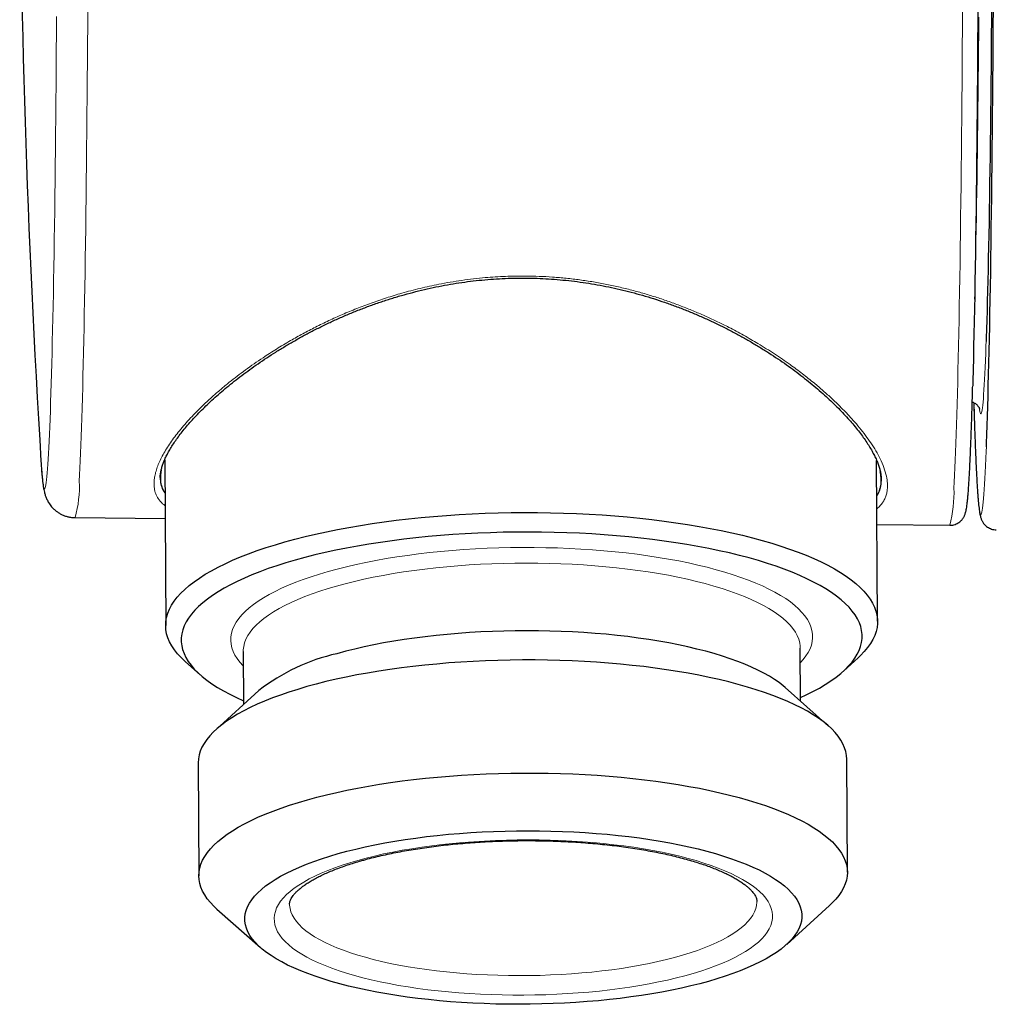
# Model space of a CAD drawing. Header units: millimetres. Extents: x 8 to 2314, y 12 to 2305.
# Tile 23 of 156: x 1074 to 1105, y 1090 to 1122. Entities that reach past the tile are written whole.
import ezdxf

# ---------------------------------------------------------------- set-up
doc = ezdxf.new("R2010")
doc.units = ezdxf.units.MM

msp = doc.modelspace()

# ---------------------------------------------------------------- linework, layer by layer
at = {"color": 7, "linetype": 'Continuous', "lineweight": 30}
for p, q in [((1104.704, 1109.667), (1104.707, 1109.562)), ((1078.563, 1107.827), (1078.595, 1102.469)), ((1101.594, 1102.605), (1101.564, 1107.806)), ((1078.45, 1107.491), (1078.427, 1107.368)), ((1101.715, 1107.202), (1101.714, 1107.242)), ((1075.67, 1105.955), (1078.574, 1105.929)), ((1101.576, 1105.729), (1103.927, 1105.708)), ((1081.1, 1101.631), (1081.1, 1101.628)), ((1081.1, 1101.628), (1081.1, 1101.63)), ((1081.1, 1101.628), (1081.11, 1099.916)), ((1099.11, 1100.022), (1099.099, 1101.735)), ((1079.238, 1101.297), (1079.712, 1100.876)), ((1100.496, 1100.999), (1100.965, 1101.426)), ((1081.605, 1100.365), (1080.217, 1099.104)), ((1100.013, 1099.222), (1098.609, 1100.466)), ((1079.644, 1098.03), (1079.665, 1094.377)), ((1100.62, 1094.501), (1100.598, 1098.154)), ((1080.251, 1093.309), (1081.654, 1092.065)), ((1098.659, 1092.166), (1100.047, 1093.427))]:
    msp.add_line(p, q, dxfattribs=at)
at = {"color": 7, "linetype": 'Continuous', "lineweight": 30, "flags": 128}
for points in [[(1104.835, 1122.511), (1104.832, 1121.928), (1104.828, 1121.35), (1104.824, 1120.778), (1104.82, 1120.212), (1104.815, 1119.652), (1104.81, 1119.1), (1104.805, 1118.554), (1104.8, 1118.017), (1104.794, 1117.487), (1104.788, 1116.966), (1104.782, 1116.453), (1104.775, 1115.95), (1104.769, 1115.456), (1104.762, 1114.971), (1104.755, 1114.497), (1104.748, 1114.033), (1104.74, 1113.58), (1104.732, 1113.138), (1104.724, 1112.708), (1104.716, 1112.289), (1104.708, 1111.882), (1104.699, 1111.487), (1104.691, 1111.105), (1104.682, 1110.735), (1104.673, 1110.379), (1104.668, 1110.216)], [(1105.276, 1122.559), (1105.273, 1122.036), (1105.269, 1121.518), (1105.264, 1121.006), (1105.26, 1120.501), (1105.255, 1120.003), (1105.25, 1119.512), (1105.245, 1119.029), (1105.24, 1118.555), (1105.234, 1118.088), (1105.228, 1117.631), (1105.222, 1117.182), (1105.216, 1116.744), (1105.209, 1116.315), (1105.202, 1115.896), (1105.195, 1115.488), (1105.188, 1115.09), (1105.181, 1114.704), (1105.173, 1114.329), (1105.165, 1113.965), (1105.157, 1113.614), (1105.149, 1113.275), (1105.141, 1112.948), (1105.133, 1112.634), (1105.124, 1112.333), (1105.115, 1112.045), (1105.106, 1111.771), (1105.102, 1111.643)], [(1105.11, 1108.247), (1105.115, 1108.366), (1105.125, 1108.64), (1105.135, 1108.928), (1105.145, 1109.231), (1105.154, 1109.547), (1105.164, 1109.878), (1105.173, 1110.222), (1105.182, 1110.579), (1105.191, 1110.95), (1105.2, 1111.333), (1105.209, 1111.729), (1105.217, 1112.137), (1105.225, 1112.557), (1105.233, 1112.989), (1105.241, 1113.433), (1105.249, 1113.887), (1105.256, 1114.353), (1105.263, 1114.829), (1105.27, 1115.315), (1105.277, 1115.811), (1105.283, 1116.317), (1105.29, 1116.832), (1105.295, 1117.355), (1105.301, 1117.887), (1105.307, 1118.428), (1105.312, 1118.975), (1105.317, 1119.531), (1105.322, 1120.093), (1105.326, 1120.662), (1105.33, 1121.237), (1105.334, 1121.818), (1105.338, 1122.404)], [(1082.449, 1105.173), (1082.769, 1105.26), (1083.1, 1105.344), (1083.44, 1105.424), (1083.789, 1105.5), (1084.146, 1105.572), (1084.512, 1105.64), (1084.885, 1105.704), (1085.265, 1105.763), (1085.652, 1105.818), (1086.045, 1105.869), (1086.443, 1105.915), (1086.846, 1105.957), (1087.253, 1105.994), (1087.664, 1106.026), (1088.079, 1106.054), (1088.496, 1106.077), (1088.916, 1106.095), (1089.337, 1106.108), (1089.759, 1106.117), (1090.181, 1106.121), (1090.604, 1106.119), (1091.025, 1106.113), (1091.446, 1106.103), (1091.864, 1106.087), (1092.281, 1106.067), (1092.694, 1106.041), (1093.104, 1106.012), (1093.509, 1105.977), (1093.91, 1105.938), (1094.306, 1105.894), (1094.697, 1105.845), (1095.081, 1105.793), (1095.458, 1105.735), (1095.828, 1105.674), (1096.19, 1105.608), (1096.545, 1105.538), (1096.89, 1105.464), (1097.226, 1105.386), (1097.553, 1105.304), (1097.869, 1105.219), (1098.175, 1105.13), (1098.47, 1105.037), (1098.754, 1104.941), (1099.026, 1104.842), (1099.286, 1104.739), (1099.534, 1104.634), (1099.769, 1104.526), (1099.991, 1104.415), (1100.199, 1104.302), (1100.394, 1104.186), (1100.575, 1104.068), (1100.742, 1103.948), (1100.894, 1103.826), (1101.032, 1103.702), (1101.155, 1103.577), (1101.263, 1103.45), (1101.357, 1103.322), (1101.434, 1103.193), (1101.497, 1103.063), (1101.544, 1102.933), (1101.576, 1102.802), (1101.592, 1102.67), (1101.593, 1102.538), (1101.578, 1102.407), (1101.548, 1102.275), (1101.502, 1102.144), (1101.441, 1102.013), (1101.364, 1101.884), (1101.272, 1101.755), (1101.166, 1101.627), (1101.044, 1101.5), (1100.965, 1101.426)], [(1099.109, 1100.144), (1099.288, 1100.228), (1099.508, 1100.337), (1099.714, 1100.449), (1099.907, 1100.563), (1100.086, 1100.68), (1100.252, 1100.798), (1100.403, 1100.918), (1100.539, 1101.04), (1100.661, 1101.163), (1100.769, 1101.287), (1100.861, 1101.413), (1100.938, 1101.539), (1101, 1101.666), (1101.047, 1101.794), (1101.079, 1101.922), (1101.095, 1102.05), (1101.096, 1102.178), (1101.081, 1102.306), (1101.051, 1102.434), (1101.006, 1102.561), (1100.945, 1102.687), (1100.87, 1102.813), (1100.779, 1102.937), (1100.673, 1103.061), (1100.553, 1103.183), (1100.418, 1103.303), (1100.268, 1103.422), (1100.104, 1103.538), (1099.927, 1103.653), (1099.735, 1103.765), (1099.53, 1103.875), (1099.312, 1103.983), (1099.081, 1104.088), (1098.837, 1104.19), (1098.581, 1104.289), (1098.314, 1104.385), (1098.034, 1104.477), (1097.744, 1104.567), (1097.443, 1104.652), (1097.132, 1104.734), (1096.811, 1104.813), (1096.48, 1104.887), (1096.141, 1104.958), (1095.793, 1105.025), (1095.437, 1105.087), (1095.074, 1105.145), (1094.704, 1105.199), (1094.327, 1105.249), (1093.944, 1105.294), (1093.556, 1105.334), (1093.163, 1105.37), (1092.766, 1105.401), (1092.365, 1105.428), (1091.961, 1105.45), (1091.555, 1105.467), (1091.146, 1105.479), (1090.736, 1105.487), (1090.325, 1105.49), (1089.913, 1105.488), (1089.502, 1105.481), (1089.092, 1105.47), (1088.683, 1105.453), (1088.276, 1105.432), (1087.872, 1105.407), (1087.471, 1105.376), (1087.073, 1105.341), (1086.68, 1105.301), (1086.291, 1105.257), (1085.908, 1105.209), (1085.531, 1105.156), (1085.16, 1105.098), (1084.795, 1105.037), (1084.439, 1104.971), (1084.09, 1104.901), (1083.75, 1104.827), (1083.418, 1104.749), (1083.096, 1104.668), (1082.784, 1104.583)], [(1079.238, 1101.297), (1079.224, 1101.309), (1079.093, 1101.434), (1078.978, 1101.56), (1078.877, 1101.687), (1078.792, 1101.816), (1078.722, 1101.945), (1078.667, 1102.076), (1078.627, 1102.206), (1078.603, 1102.338), (1078.595, 1102.469), (1078.602, 1102.601), (1078.624, 1102.733), (1078.662, 1102.864), (1078.716, 1102.995), (1078.785, 1103.125), (1078.869, 1103.255), (1078.968, 1103.383), (1079.083, 1103.51), (1079.212, 1103.637), (1079.356, 1103.761), (1079.514, 1103.884), (1079.687, 1104.005), (1079.873, 1104.124), (1080.074, 1104.241), (1080.288, 1104.356), (1080.515, 1104.468), (1080.755, 1104.578), (1081.008, 1104.685), (1081.273, 1104.788), (1081.55, 1104.889), (1081.839, 1104.987), (1082.138, 1105.082), (1082.449, 1105.173)], [(1082.784, 1104.583), (1082.482, 1104.494), (1082.19, 1104.402), (1081.91, 1104.307), (1081.641, 1104.208), (1081.384, 1104.107), (1081.139, 1104.003), (1080.906, 1103.896), (1080.687, 1103.786), (1080.481, 1103.674), (1080.288, 1103.56), (1080.108, 1103.444), (1079.943, 1103.325), (1079.792, 1103.205), (1079.655, 1103.084), (1079.533, 1102.961), (1079.426, 1102.836), (1079.334, 1102.711), (1079.257, 1102.584), (1079.194, 1102.457), (1079.148, 1102.33), (1079.116, 1102.202), (1079.1, 1102.074), (1079.099, 1101.945), (1079.114, 1101.817), (1079.144, 1101.69), (1079.189, 1101.563), (1079.249, 1101.436), (1079.325, 1101.31), (1079.416, 1101.186), (1079.521, 1101.063), (1079.642, 1100.941), (1079.777, 1100.82), (1079.927, 1100.702), (1080.09, 1100.585), (1080.268, 1100.47), (1080.46, 1100.358), (1080.665, 1100.248), (1080.883, 1100.14), (1081.109, 1100.038)], [(1098.609, 1100.466), (1098.55, 1100.517), (1098.414, 1100.624), (1098.263, 1100.729), (1098.098, 1100.832), (1097.92, 1100.933), (1097.728, 1101.031), (1097.524, 1101.127), (1097.306, 1101.22), (1097.077, 1101.31), (1096.835, 1101.397), (1096.582, 1101.48), (1096.318, 1101.561), (1096.043, 1101.637), (1095.758, 1101.71), (1095.464, 1101.78), (1095.16, 1101.845), (1094.848, 1101.906), (1094.528, 1101.964), (1094.2, 1102.017), (1093.865, 1102.065), (1093.524, 1102.11), (1093.177, 1102.149), (1092.824, 1102.185), (1092.468, 1102.216), (1092.107, 1102.242), (1091.742, 1102.263), (1091.375, 1102.28), (1091.006, 1102.292), (1090.635, 1102.299), (1090.263, 1102.301), (1089.891, 1102.299), (1089.52, 1102.291), (1089.149, 1102.279), (1088.78, 1102.263), (1088.413, 1102.241), (1088.049, 1102.215), (1087.689, 1102.184), (1087.333, 1102.149), (1086.982, 1102.109), (1086.636, 1102.064), (1086.296, 1102.015), (1085.962, 1101.962), (1085.636, 1101.905), (1085.317, 1101.844), (1085.006, 1101.778), (1084.704, 1101.709), (1084.412, 1101.636), (1084.129, 1101.559)], [(1100.598, 1098.154), (1100.591, 1098.271), (1100.568, 1098.396), (1100.53, 1098.52), (1100.476, 1098.644), (1100.408, 1098.767), (1100.324, 1098.889), (1100.225, 1099.01), (1100.112, 1099.129), (1099.984, 1099.247), (1099.841, 1099.363), (1099.684, 1099.477), (1099.513, 1099.589), (1099.328, 1099.7), (1099.13, 1099.807), (1098.919, 1099.912), (1098.694, 1100.015), (1098.457, 1100.115), (1098.208, 1100.211), (1097.947, 1100.305), (1097.674, 1100.395), (1097.391, 1100.482), (1097.096, 1100.566), (1096.792, 1100.646), (1096.478, 1100.722), (1096.154, 1100.794), (1095.821, 1100.862), (1095.48, 1100.926), (1095.132, 1100.986), (1094.776, 1101.042), (1094.413, 1101.094), (1094.043, 1101.141), (1093.668, 1101.183), (1093.288, 1101.221), (1092.903, 1101.255), (1092.514, 1101.284), (1092.122, 1101.308), (1091.726, 1101.327), (1091.329, 1101.342), (1090.929, 1101.352), (1090.528, 1101.357), (1090.127, 1101.357), (1089.726, 1101.353), (1089.325, 1101.343), (1088.926, 1101.329), (1088.528, 1101.311), (1088.132, 1101.287), (1087.74, 1101.259), (1087.351, 1101.226), (1086.966, 1101.189), (1086.585, 1101.147), (1086.21, 1101.1), (1085.841, 1101.049), (1085.478, 1100.994), (1085.121, 1100.935), (1084.772, 1100.871), (1084.431, 1100.803), (1084.098, 1100.732), (1083.774, 1100.656), (1083.46, 1100.577), (1083.155, 1100.494), (1082.86, 1100.407), (1082.576, 1100.317), (1082.303, 1100.224), (1082.042, 1100.128), (1081.792, 1100.028), (1081.555, 1099.926), (1081.33, 1099.821), (1081.118, 1099.714), (1080.919, 1099.604), (1080.734, 1099.492), (1080.563, 1099.378), (1080.405, 1099.262), (1080.262, 1099.145), (1080.134, 1099.026), (1080.02, 1098.905), (1079.921, 1098.783), (1079.836, 1098.661), (1079.767, 1098.537), (1079.713, 1098.413), (1079.675, 1098.288), (1079.652, 1098.163), (1079.644, 1098.038), (1079.644, 1098.03)], [(1083.176, 1096.84), (1083.481, 1096.923), (1083.796, 1097.002), (1084.12, 1097.078), (1084.453, 1097.15), (1084.794, 1097.217), (1085.143, 1097.281), (1085.499, 1097.341), (1085.862, 1097.396), (1086.232, 1097.447), (1086.607, 1097.493), (1086.987, 1097.535), (1087.372, 1097.573), (1087.761, 1097.605), (1088.154, 1097.634), (1088.549, 1097.657), (1088.947, 1097.676), (1089.347, 1097.69), (1089.747, 1097.699), (1090.149, 1097.704), (1090.55, 1097.703), (1090.951, 1097.698), (1091.35, 1097.688), (1091.748, 1097.674), (1092.143, 1097.654), (1092.536, 1097.63), (1092.925, 1097.601), (1093.31, 1097.568), (1093.69, 1097.53), (1094.065, 1097.487), (1094.434, 1097.44), (1094.797, 1097.389), (1095.153, 1097.333), (1095.502, 1097.273), (1095.843, 1097.209), (1096.175, 1097.14), (1096.499, 1097.068), (1096.814, 1096.992), (1097.118, 1096.912), (1097.412, 1096.829), (1097.696, 1096.742), (1097.969, 1096.651), (1098.23, 1096.558), (1098.479, 1096.461), (1098.716, 1096.361), (1098.94, 1096.259), (1099.152, 1096.154), (1099.35, 1096.046), (1099.535, 1095.936), (1099.706, 1095.824), (1099.863, 1095.709), (1100.005, 1095.593), (1100.134, 1095.475), (1100.247, 1095.356), (1100.346, 1095.235), (1100.429, 1095.113), (1100.498, 1094.991), (1100.551, 1094.867), (1100.59, 1094.743), (1100.612, 1094.618), (1100.62, 1094.493), (1100.612, 1094.368), (1100.589, 1094.243), (1100.55, 1094.118), (1100.496, 1093.994), (1100.427, 1093.87), (1100.343, 1093.748), (1100.244, 1093.626), (1100.13, 1093.505), (1100.047, 1093.427)], [(1080.251, 1093.309), (1080.152, 1093.402), (1080.038, 1093.521), (1079.939, 1093.642), (1079.856, 1093.764), (1079.787, 1093.887), (1079.734, 1094.011), (1079.696, 1094.135), (1079.673, 1094.26), (1079.665, 1094.385), (1079.673, 1094.51), (1079.696, 1094.635), (1079.735, 1094.759), (1079.789, 1094.884), (1079.858, 1095.007), (1079.942, 1095.13), (1080.041, 1095.252), (1080.155, 1095.372), (1080.284, 1095.491), (1080.427, 1095.609), (1080.585, 1095.725), (1080.756, 1095.839), (1080.941, 1095.951), (1081.14, 1096.061), (1081.352, 1096.168), (1081.576, 1096.273), (1081.814, 1096.375), (1082.063, 1096.474), (1082.325, 1096.571), (1082.598, 1096.664), (1082.882, 1096.754), (1083.176, 1096.84)], [(1084.167, 1095.098), (1084.45, 1095.174), (1084.743, 1095.247), (1085.045, 1095.317), (1085.355, 1095.382), (1085.674, 1095.444), (1086, 1095.501), (1086.334, 1095.554), (1086.674, 1095.603), (1087.02, 1095.647), (1087.371, 1095.687), (1087.728, 1095.723), (1088.088, 1095.754), (1088.452, 1095.78), (1088.818, 1095.801), (1089.187, 1095.818), (1089.558, 1095.83), (1089.929, 1095.837), (1090.301, 1095.84), (1090.673, 1095.837), (1091.044, 1095.83), (1091.413, 1095.818), (1091.78, 1095.802), (1092.145, 1095.78), (1092.506, 1095.754), (1092.863, 1095.723), (1093.215, 1095.688), (1093.562, 1095.648), (1093.903, 1095.604), (1094.238, 1095.555), (1094.566, 1095.502), (1094.886, 1095.445), (1095.199, 1095.384), (1095.502, 1095.318), (1095.797, 1095.249), (1096.082, 1095.176), (1096.356, 1095.099), (1096.62, 1095.019), (1096.873, 1094.935), (1097.115, 1094.849), (1097.345, 1094.759), (1097.562, 1094.666), (1097.767, 1094.57), (1097.958, 1094.472), (1098.137, 1094.371), (1098.301, 1094.268), (1098.452, 1094.163), (1098.589, 1094.056), (1098.711, 1093.947), (1098.818, 1093.836), (1098.911, 1093.725), (1098.989, 1093.612), (1099.052, 1093.498), (1099.099, 1093.383), (1099.131, 1093.268), (1099.148, 1093.152), (1099.149, 1093.036), (1099.136, 1092.92), (1099.106, 1092.804), (1099.062, 1092.689), (1099.002, 1092.574), (1098.927, 1092.46), (1098.837, 1092.347), (1098.732, 1092.236), (1098.613, 1092.125), (1098.479, 1092.016), (1098.331, 1091.909), (1098.169, 1091.804), (1097.993, 1091.701), (1097.804, 1091.6), (1097.602, 1091.502), (1097.387, 1091.406), (1097.16, 1091.313), (1096.92, 1091.223), (1096.669, 1091.136), (1096.407, 1091.052), (1096.135, 1090.972), (1095.852, 1090.895), (1095.559, 1090.822), (1095.257, 1090.753), (1094.947, 1090.687), (1094.628, 1090.626), (1094.301, 1090.569), (1093.968, 1090.515), (1093.628, 1090.467), (1093.282, 1090.422), (1092.93, 1090.382), (1092.574, 1090.347), (1092.214, 1090.316), (1091.85, 1090.29), (1091.484, 1090.268), (1091.115, 1090.252), (1090.744, 1090.24), (1090.372, 1090.232), (1090, 1090.23), (1089.629, 1090.232), (1089.258, 1090.239), (1088.888, 1090.251), (1088.521, 1090.268), (1088.157, 1090.289), (1087.796, 1090.315), (1087.439, 1090.346), (1087.087, 1090.382), (1086.74, 1090.421), (1086.398, 1090.466), (1086.063, 1090.514), (1085.736, 1090.567), (1085.415, 1090.625), (1085.103, 1090.686), (1084.799, 1090.751), (1084.505, 1090.821), (1084.22, 1090.894), (1083.946, 1090.97), (1083.681, 1091.051), (1083.428, 1091.134), (1083.187, 1091.221), (1082.957, 1091.311), (1082.74, 1091.404), (1082.535, 1091.5), (1082.344, 1091.598), (1082.165, 1091.699), (1082.001, 1091.802), (1081.85, 1091.907), (1081.713, 1092.014), (1081.591, 1092.123), (1081.483, 1092.233), (1081.391, 1092.345), (1081.313, 1092.458), (1081.25, 1092.572), (1081.203, 1092.687), (1081.171, 1092.802), (1081.154, 1092.918), (1081.152, 1093.034), (1081.166, 1093.149), (1081.195, 1093.265), (1081.24, 1093.381), (1081.3, 1093.495), (1081.375, 1093.609), (1081.465, 1093.722), (1081.569, 1093.834), (1081.689, 1093.944), (1081.823, 1094.053), (1081.971, 1094.16), (1082.133, 1094.266), (1082.309, 1094.369), (1082.498, 1094.47), (1082.7, 1094.568), (1082.915, 1094.664), (1083.142, 1094.757), (1083.381, 1094.847), (1083.632, 1094.934), (1083.894, 1095.017), (1084.167, 1095.098)]]:
    msp.add_lwpolyline(points, dxfattribs=at)
at = {"color": 252, "linetype": 'Continuous', "lineweight": 0, "flags": 128}
for points in [[(1074.588, 1107.471), (1074.596, 1107.375), (1074.607, 1107.26), (1074.617, 1107.161), (1074.628, 1107.077), (1074.639, 1107.008), (1074.65, 1106.955), (1074.66, 1106.917), (1074.671, 1106.896), (1074.682, 1106.89), (1074.693, 1106.899), (1074.704, 1106.924), (1074.714, 1106.965), (1074.725, 1107.021), (1074.736, 1107.093), (1074.747, 1107.18), (1074.757, 1107.283), (1074.768, 1107.401), (1074.778, 1107.535), (1074.789, 1107.684), (1074.799, 1107.847), (1074.809, 1108.026), (1074.82, 1108.22), (1074.83, 1108.428), (1074.84, 1108.651), (1074.85, 1108.888), (1074.859, 1109.14), (1074.869, 1109.406), (1074.879, 1109.685), (1074.888, 1109.979), (1074.897, 1110.286), (1074.906, 1110.606), (1074.915, 1110.939), (1074.924, 1111.286), (1074.933, 1111.644), (1074.941, 1112.016), (1074.95, 1112.399), (1074.958, 1112.794), (1074.966, 1113.201), (1074.973, 1113.619), (1074.981, 1114.048), (1074.988, 1114.488), (1074.995, 1114.938), (1075.002, 1115.399), (1075.009, 1115.869), (1075.015, 1116.349), (1075.021, 1116.838), (1075.027, 1117.335), (1075.033, 1117.841), (1075.039, 1118.356), (1075.044, 1118.878), (1075.049, 1119.407), (1075.054, 1119.944), (1075.058, 1120.487), (1075.062, 1121.037), (1075.066, 1121.592), (1075.07, 1122.154)], [(1076.079, 1122.434), (1076.075, 1121.844), (1076.071, 1121.26), (1076.067, 1120.682), (1076.063, 1120.109), (1076.058, 1119.544), (1076.053, 1118.985), (1076.048, 1118.434), (1076.042, 1117.891), (1076.037, 1117.355), (1076.031, 1116.828), (1076.024, 1116.31), (1076.018, 1115.801), (1076.011, 1115.302), (1076.004, 1114.812), (1075.997, 1114.333), (1075.99, 1113.864), (1075.982, 1113.407), (1075.974, 1112.96), (1075.966, 1112.525), (1075.958, 1112.101), (1075.95, 1111.69), (1075.941, 1111.291), (1075.932, 1110.904), (1075.923, 1110.531), (1075.914, 1110.17), (1075.905, 1109.823), (1075.895, 1109.49), (1075.886, 1109.171), (1075.876, 1108.865), (1075.866, 1108.574), (1075.856, 1108.297), (1075.846, 1108.036), (1075.835, 1107.788), (1075.825, 1107.556), (1075.814, 1107.339), (1075.804, 1107.138)], [(1104.062, 1106.904), (1104.073, 1107.107), (1104.083, 1107.326), (1104.094, 1107.561), (1104.104, 1107.81), (1104.115, 1108.075), (1104.125, 1108.355), (1104.135, 1108.649), (1104.145, 1108.957), (1104.155, 1109.28), (1104.164, 1109.617), (1104.174, 1109.968), (1104.183, 1110.332), (1104.192, 1110.709), (1104.201, 1111.099), (1104.209, 1111.503), (1104.218, 1111.918), (1104.226, 1112.346), (1104.234, 1112.786), (1104.242, 1113.237), (1104.25, 1113.7), (1104.258, 1114.173), (1104.265, 1114.658), (1104.272, 1115.152), (1104.279, 1115.657), (1104.285, 1116.171), (1104.291, 1116.695), (1104.297, 1117.227), (1104.303, 1117.768), (1104.309, 1118.317), (1104.314, 1118.874), (1104.319, 1119.438), (1104.324, 1120.01), (1104.328, 1120.588), (1104.332, 1121.172), (1104.336, 1121.762), (1104.34, 1122.358)], [(1104.73, 1113.019), (1104.735, 1113.18), (1104.743, 1113.499), (1104.751, 1113.831), (1104.759, 1114.175), (1104.766, 1114.531), (1104.774, 1114.899), (1104.781, 1115.278), (1104.788, 1115.669), (1104.795, 1116.07), (1104.802, 1116.482), (1104.809, 1116.904), (1104.815, 1117.336), (1104.821, 1117.777), (1104.827, 1118.228), (1104.833, 1118.688), (1104.838, 1119.156), (1104.843, 1119.632), (1104.848, 1120.116), (1104.853, 1120.608), (1104.857, 1121.106), (1104.862, 1121.612), (1104.866, 1122.123)], [(1105.102, 1111.643), (1105.097, 1111.51), (1105.088, 1111.263), (1105.079, 1111.031), (1105.07, 1110.812), (1105.06, 1110.608), (1105.051, 1110.418), (1105.041, 1110.243), (1105.031, 1110.082), (1105.022, 1109.937), (1105.012, 1109.806), (1105.002, 1109.691), (1104.992, 1109.591), (1104.982, 1109.506), (1104.972, 1109.436), (1104.961, 1109.382), (1104.951, 1109.343), (1104.941, 1109.32), (1104.931, 1109.312), (1104.921, 1109.32), (1104.911, 1109.343), (1104.901, 1109.382), (1104.89, 1109.436), (1104.883, 1109.483)], [(1104.707, 1109.562), (1104.708, 1109.547), (1104.717, 1109.231), (1104.727, 1108.928), (1104.737, 1108.64), (1104.747, 1108.366), (1104.757, 1108.107), (1104.767, 1107.863), (1104.778, 1107.633), (1104.788, 1107.419), (1104.799, 1107.22), (1104.81, 1107.036), (1104.82, 1106.868), (1104.831, 1106.716), (1104.842, 1106.579), (1104.853, 1106.458), (1104.864, 1106.354), (1104.875, 1106.265), (1104.886, 1106.192), (1104.897, 1106.135), (1104.909, 1106.095), (1104.92, 1106.07), (1104.931, 1106.062), (1104.942, 1106.07), (1104.953, 1106.095), (1104.965, 1106.135), (1104.976, 1106.192), (1104.987, 1106.265), (1104.998, 1106.354), (1105.009, 1106.458), (1105.02, 1106.579), (1105.031, 1106.716), (1105.042, 1106.868), (1105.052, 1107.036), (1105.063, 1107.22), (1105.074, 1107.419), (1105.084, 1107.633), (1105.095, 1107.863), (1105.105, 1108.107), (1105.11, 1108.247)], [(1083.848, 1104.216), (1084.137, 1104.295), (1084.437, 1104.37), (1084.746, 1104.441), (1085.063, 1104.508), (1085.389, 1104.572), (1085.722, 1104.631), (1086.063, 1104.686), (1086.411, 1104.736), (1086.764, 1104.783), (1087.123, 1104.824), (1087.487, 1104.862), (1087.855, 1104.894), (1088.227, 1104.922), (1088.601, 1104.945), (1088.979, 1104.964), (1089.358, 1104.978), (1089.738, 1104.987), (1090.119, 1104.991), (1090.5, 1104.99), (1090.88, 1104.985), (1091.259, 1104.975), (1091.636, 1104.959), (1092.011, 1104.94), (1092.382, 1104.915), (1092.75, 1104.886), (1093.113, 1104.852), (1093.472, 1104.814), (1093.824, 1104.771), (1094.171, 1104.723), (1094.511, 1104.671), (1094.844, 1104.615), (1095.169, 1104.555), (1095.485, 1104.491), (1095.793, 1104.422), (1096.091, 1104.35), (1096.38, 1104.274), (1096.658, 1104.194), (1096.925, 1104.111), (1097.182, 1104.025), (1097.426, 1103.935), (1097.659, 1103.842), (1097.879, 1103.747), (1098.086, 1103.648), (1098.28, 1103.547), (1098.461, 1103.443), (1098.628, 1103.338), (1098.781, 1103.23), (1098.92, 1103.12), (1099.044, 1103.008), (1099.153, 1102.895), (1099.248, 1102.781), (1099.328, 1102.665), (1099.392, 1102.548), (1099.441, 1102.431), (1099.475, 1102.313), (1099.494, 1102.194), (1099.496, 1102.075), (1099.484, 1101.957), (1099.456, 1101.838), (1099.413, 1101.72), (1099.354, 1101.602), (1099.281, 1101.486), (1099.192, 1101.37), (1099.102, 1101.27)], [(1099.099, 1101.735), (1099.097, 1101.799), (1099.08, 1101.914), (1099.048, 1102.03), (1099, 1102.145), (1098.938, 1102.258), (1098.86, 1102.371), (1098.767, 1102.483), (1098.66, 1102.594), (1098.537, 1102.702), (1098.401, 1102.809), (1098.25, 1102.915), (1098.085, 1103.018), (1097.907, 1103.118), (1097.715, 1103.217), (1097.511, 1103.312), (1097.293, 1103.405), (1097.064, 1103.495), (1096.822, 1103.582), (1096.569, 1103.666), (1096.305, 1103.746), (1096.03, 1103.823), (1095.745, 1103.896), (1095.451, 1103.965), (1095.147, 1104.03), (1094.835, 1104.092), (1094.515, 1104.149), (1094.187, 1104.202), (1093.852, 1104.251), (1093.511, 1104.295), (1093.164, 1104.335), (1092.812, 1104.37), (1092.455, 1104.401), (1092.094, 1104.427), (1091.729, 1104.448), (1091.362, 1104.465), (1090.993, 1104.477), (1090.622, 1104.484), (1090.25, 1104.486), (1089.878, 1104.484), (1089.507, 1104.477), (1089.136, 1104.465), (1088.767, 1104.448), (1088.4, 1104.427), (1088.037, 1104.4), (1087.676, 1104.37), (1087.32, 1104.334), (1086.969, 1104.294), (1086.623, 1104.25), (1086.283, 1104.201), (1085.949, 1104.148), (1085.623, 1104.09), (1085.304, 1104.029), (1084.993, 1103.964), (1084.691, 1103.894), (1084.399, 1103.821), (1084.116, 1103.744)], [(1081.103, 1101.163), (1081.094, 1101.172), (1080.992, 1101.285), (1080.905, 1101.4), (1080.833, 1101.517), (1080.776, 1101.634), (1080.735, 1101.752), (1080.709, 1101.87), (1080.698, 1101.988), (1080.703, 1102.107), (1080.723, 1102.226), (1080.758, 1102.344), (1080.809, 1102.462), (1080.875, 1102.58), (1080.957, 1102.696), (1081.053, 1102.811), (1081.164, 1102.925), (1081.29, 1103.038), (1081.431, 1103.149), (1081.585, 1103.259), (1081.754, 1103.366), (1081.936, 1103.471), (1082.132, 1103.574), (1082.341, 1103.675), (1082.562, 1103.772), (1082.796, 1103.867), (1083.042, 1103.959), (1083.3, 1104.048), (1083.568, 1104.134), (1083.848, 1104.216)], [(1084.116, 1103.744), (1083.843, 1103.664), (1083.581, 1103.58), (1083.33, 1103.493), (1083.091, 1103.403), (1082.864, 1103.31), (1082.649, 1103.215), (1082.446, 1103.116), (1082.257, 1103.015), (1082.081, 1102.912), (1081.919, 1102.807), (1081.771, 1102.7), (1081.637, 1102.591), (1081.518, 1102.481), (1081.413, 1102.369), (1081.323, 1102.256), (1081.249, 1102.142), (1081.189, 1102.027), (1081.144, 1101.912), (1081.115, 1101.796), (1081.101, 1101.68), (1081.1, 1101.631)], [(1084.799, 1094.88), (1085.068, 1094.953), (1085.347, 1095.022), (1085.635, 1095.087), (1085.932, 1095.149), (1086.238, 1095.206), (1086.55, 1095.259), (1086.87, 1095.308), (1087.196, 1095.352), (1087.528, 1095.392), (1087.865, 1095.428), (1088.206, 1095.459), (1088.551, 1095.485), (1088.899, 1095.506), (1089.25, 1095.523), (1089.602, 1095.534), (1089.955, 1095.541), (1090.309, 1095.544), (1090.662, 1095.541), (1091.015, 1095.533), (1091.365, 1095.521), (1091.714, 1095.504), (1092.059, 1095.482), (1092.401, 1095.455), (1092.738, 1095.424), (1093.07, 1095.388), (1093.397, 1095.348), (1093.717, 1095.303), (1094.031, 1095.253), (1094.337, 1095.2), (1094.635, 1095.142), (1094.924, 1095.08), (1095.204, 1095.014), (1095.475, 1094.945), (1095.735, 1094.872), (1095.984, 1094.795), (1096.222, 1094.714), (1096.448, 1094.631), (1096.663, 1094.544), (1096.864, 1094.455), (1097.053, 1094.363), (1097.228, 1094.268), (1097.39, 1094.171), (1097.538, 1094.071), (1097.671, 1093.97), (1097.79, 1093.867), (1097.894, 1093.762), (1097.983, 1093.656), (1098.057, 1093.549), (1098.116, 1093.44), (1098.16, 1093.331), (1098.188, 1093.221), (1098.2, 1093.111), (1098.197, 1093.001), (1098.178, 1092.891), (1098.144, 1092.781), (1098.095, 1092.672), (1098.03, 1092.563), (1097.95, 1092.455), (1097.855, 1092.349), (1097.745, 1092.243), (1097.62, 1092.139), (1097.481, 1092.037), (1097.328, 1091.937), (1097.161, 1091.839), (1096.98, 1091.743), (1096.787, 1091.65), (1096.58, 1091.56), (1096.361, 1091.472), (1096.13, 1091.387), (1095.887, 1091.306), (1095.634, 1091.228), (1095.37, 1091.153), (1095.095, 1091.082), (1094.812, 1091.015), (1094.519, 1090.951), (1094.218, 1090.892), (1093.909, 1090.837), (1093.592, 1090.786), (1093.269, 1090.739), (1092.94, 1090.697), (1092.606, 1090.659), (1092.267, 1090.626), (1091.924, 1090.597), (1091.577, 1090.574), (1091.228, 1090.555), (1090.876, 1090.54), (1090.523, 1090.531), (1090.17, 1090.526), (1089.816, 1090.527), (1089.463, 1090.532), (1089.112, 1090.542), (1088.762, 1090.557), (1088.415, 1090.576), (1088.071, 1090.6), (1087.732, 1090.629), (1087.397, 1090.663), (1087.067, 1090.701), (1086.744, 1090.744), (1086.427, 1090.791), (1086.117, 1090.842), (1085.815, 1090.898), (1085.521, 1090.958), (1085.236, 1091.022), (1084.961, 1091.09), (1084.696, 1091.161), (1084.441, 1091.236), (1084.197, 1091.315), (1083.965, 1091.397), (1083.745, 1091.482), (1083.537, 1091.57), (1083.342, 1091.66), (1083.16, 1091.754), (1082.991, 1091.85), (1082.836, 1091.948), (1082.696, 1092.049), (1082.57, 1092.151), (1082.458, 1092.255), (1082.361, 1092.36), (1082.28, 1092.467), (1082.213, 1092.575), (1082.162, 1092.684), (1082.126, 1092.793), (1082.106, 1092.903), (1082.101, 1093.013), (1082.112, 1093.124), (1082.138, 1093.234), (1082.18, 1093.343), (1082.237, 1093.452), (1082.31, 1093.561), (1082.398, 1093.668), (1082.5, 1093.774), (1082.617, 1093.878), (1082.749, 1093.981), (1082.895, 1094.083), (1083.056, 1094.182), (1083.23, 1094.279), (1083.417, 1094.373), (1083.617, 1094.465), (1083.83, 1094.554), (1084.055, 1094.64), (1084.292, 1094.724), (1084.54, 1094.803), (1084.799, 1094.88)], [(1082.598, 1093.465), (1082.599, 1093.433), (1082.612, 1093.327), (1082.64, 1093.221), (1082.684, 1093.116), (1082.743, 1093.012), (1082.817, 1092.908), (1082.906, 1092.806), (1083.01, 1092.705), (1083.128, 1092.606), (1083.261, 1092.509), (1083.408, 1092.414), (1083.569, 1092.321), (1083.743, 1092.23), (1083.93, 1092.142), (1084.13, 1092.057), (1084.342, 1091.975), (1084.566, 1091.896), (1084.801, 1091.82), (1085.047, 1091.748), (1085.304, 1091.679), (1085.571, 1091.614), (1085.847, 1091.553), (1086.132, 1091.496), (1086.425, 1091.443), (1086.725, 1091.395), (1087.033, 1091.35), (1087.347, 1091.31), (1087.666, 1091.275), (1087.991, 1091.244), (1088.32, 1091.217), (1088.653, 1091.196), (1088.989, 1091.179), (1089.327, 1091.167), (1089.667, 1091.159), (1090.008, 1091.157), (1090.35, 1091.159), (1090.69, 1091.166), (1091.03, 1091.178), (1091.368, 1091.195), (1091.703, 1091.216), (1092.036, 1091.242), (1092.364, 1091.273), (1092.688, 1091.308), (1093.007, 1091.348), (1093.32, 1091.392), (1093.626, 1091.44), (1093.925, 1091.493), (1094.217, 1091.55), (1094.5, 1091.611), (1094.774, 1091.675), (1095.039, 1091.744), (1095.294, 1091.816), (1095.538, 1091.891), (1095.772, 1091.97), (1095.994, 1092.052), (1096.204, 1092.137), (1096.401, 1092.225), (1096.586, 1092.315), (1096.758, 1092.408), (1096.916, 1092.503), (1097.06, 1092.6), (1097.19, 1092.699), (1097.306, 1092.8), (1097.407, 1092.902), (1097.494, 1093.006), (1097.565, 1093.11), (1097.621, 1093.215), (1097.662, 1093.321), (1097.688, 1093.427), (1097.698, 1093.533), (1097.698, 1093.553)]]:
    msp.add_lwpolyline(points, dxfattribs=at)
at = {"color": 7, "linetype": 'Continuous', "lineweight": 30}
for centre, radius, start, end in [((1423.879, 1129.712), 350, 180, 183.5927), ((1093.932, 1108.977), 19.402, 183.5372, 184.4529), ((1085.529, 1095.333), 6.382, 102.6758, 127.9443)]:
    msp.add_arc(centre, radius, start, end, dxfattribs=at)
at = {"color": 252, "linetype": 'Continuous', "lineweight": 0}
for centre, radius, start, end in [((1072.039, 1106.965), 3.769, 344.4536, 2.6334), ((1099.984, 1106.76), 4.081, 345.0664, 2.0207)]:
    msp.add_arc(centre, radius, start, end, dxfattribs=at)
msp.add_open_spline([(1078.572, 1106.35), (1078.546, 1106.368), (1078.456, 1106.432), (1078.357, 1106.558), (1078.269, 1106.726), (1078.229, 1106.886), (1078.217, 1107.041), (1078.224, 1107.185), (1078.249, 1107.338), (1078.293, 1107.5), (1078.355, 1107.671), (1078.435, 1107.85), (1078.534, 1108.037), (1078.649, 1108.228), (1078.779, 1108.421), (1078.922, 1108.616), (1079.081, 1108.815), (1079.257, 1109.02), (1079.447, 1109.228), (1079.653, 1109.44), (1079.874, 1109.655), (1080.114, 1109.875), (1080.372, 1110.1), (1080.719, 1110.386), (1081.167, 1110.73), (1081.681, 1111.089), (1082.171, 1111.404), (1082.602, 1111.663), (1083.025, 1111.899), (1083.437, 1112.115), (1083.864, 1112.323), (1084.307, 1112.523), (1084.765, 1112.713), (1085.238, 1112.893), (1085.725, 1113.059), (1086.25, 1113.219), (1086.813, 1113.368), (1087.459, 1113.51), (1088.162, 1113.63), (1088.882, 1113.713), (1089.57, 1113.757), (1090.15, 1113.767), (1090.66, 1113.755), (1091.099, 1113.731), (1091.539, 1113.693), (1091.978, 1113.64), (1092.414, 1113.574), (1092.849, 1113.493), (1093.281, 1113.4), (1093.703, 1113.295), (1094.115, 1113.18), (1094.517, 1113.055), (1094.912, 1112.919), (1095.302, 1112.774), (1095.685, 1112.619), (1096.062, 1112.456), (1096.43, 1112.284), (1096.835, 1112.083), (1097.272, 1111.849), (1097.766, 1111.564), (1098.268, 1111.248), (1098.745, 1110.921), (1099.17, 1110.606), (1099.526, 1110.323), (1099.842, 1110.055), (1100.122, 1109.802), (1100.385, 1109.549), (1100.631, 1109.296), (1100.859, 1109.045), (1101.068, 1108.795), (1101.255, 1108.549), (1101.429, 1108.298), (1101.583, 1108.045), (1101.722, 1107.773), (1101.832, 1107.497), (1101.897, 1107.238), (1101.92, 1107.01), (1101.909, 1106.83), (1101.875, 1106.682), (1101.828, 1106.56), (1101.764, 1106.446), (1101.681, 1106.342), (1101.617, 1106.274), (1101.576, 1106.242), (1101.573, 1106.24)], degree=3, knots=[0, 0, 0, 0, 0.006976, 0.024768, 0.039783, 0.054853, 0.065403, 0.075972, 0.0866, 0.097248, 0.108038, 0.11885, 0.129722, 0.140615, 0.150909, 0.161219, 0.17162, 0.182021, 0.192487, 0.202953, 0.213507, 0.224077, 0.235115, 0.246169, 0.265665, 0.285251, 0.299373, 0.313529, 0.325421, 0.337334, 0.349347, 0.361381, 0.373578, 0.385799, 0.398129, 0.410487, 0.424808, 0.439175, 0.45664, 0.474198, 0.489031, 0.503924, 0.513945, 0.523985, 0.534127, 0.544269, 0.554486, 0.564702, 0.575021, 0.585357, 0.595327, 0.605312, 0.615378, 0.625444, 0.635567, 0.645689, 0.655889, 0.666102, 0.680121, 0.694173, 0.711182, 0.728249, 0.742598, 0.756981, 0.769, 0.781041, 0.793188, 0.805359, 0.817702, 0.830071, 0.842556, 0.855071, 0.869216, 0.883404, 0.900636, 0.917953, 0.932564, 0.947229, 0.957541, 0.967872, 0.978305, 0.988738, 0.999245, 1, 1, 1, 1], dxfattribs=at)
at = {"color": 7, "linetype": 'Continuous', "lineweight": 30}
for points, knots in [([(1078.421, 1107.248), (1078.42, 1107.252), (1078.419, 1107.287), (1078.426, 1107.362), (1078.444, 1107.471), (1078.473, 1107.587), (1078.514, 1107.709), (1078.566, 1107.838), (1078.63, 1107.973), (1078.706, 1108.114), (1078.793, 1108.26), (1078.892, 1108.412), (1079.004, 1108.568), (1079.128, 1108.731), (1079.266, 1108.899), (1079.416, 1109.071), (1079.578, 1109.248), (1079.754, 1109.428), (1079.941, 1109.611), (1080.141, 1109.797), (1080.352, 1109.984), (1080.574, 1110.172), (1080.807, 1110.361), (1081.053, 1110.551), (1081.31, 1110.741), (1081.578, 1110.931), (1081.859, 1111.12), (1082.15, 1111.307), (1082.451, 1111.492), (1082.761, 1111.673), (1083.079, 1111.85), (1083.404, 1112.021), (1083.735, 1112.186), (1084.072, 1112.344), (1084.414, 1112.495), (1084.763, 1112.638), (1085.117, 1112.775), (1085.478, 1112.903), (1085.842, 1113.024), (1086.21, 1113.135), (1086.581, 1113.237), (1086.953, 1113.329), (1087.326, 1113.411), (1087.698, 1113.483), (1088.07, 1113.544), (1088.441, 1113.595), (1088.814, 1113.636), (1089.189, 1113.666), (1089.565, 1113.687), (1089.942, 1113.697), (1090.317, 1113.697), (1090.689, 1113.687), (1091.06, 1113.666), (1091.431, 1113.636), (1091.802, 1113.595), (1092.172, 1113.544), (1092.541, 1113.483), (1092.91, 1113.412), (1093.276, 1113.331), (1093.639, 1113.241), (1094, 1113.142), (1094.36, 1113.033), (1094.717, 1112.914), (1095.072, 1112.787), (1095.422, 1112.652), (1095.769, 1112.508), (1096.11, 1112.357), (1096.446, 1112.199), (1096.774, 1112.035), (1097.096, 1111.865), (1097.41, 1111.689), (1097.717, 1111.508), (1098.015, 1111.323), (1098.304, 1111.135), (1098.585, 1110.943), (1098.855, 1110.749), (1099.114, 1110.554), (1099.362, 1110.358), (1099.599, 1110.162), (1099.824, 1109.967), (1100.035, 1109.775), (1100.234, 1109.584), (1100.421, 1109.396), (1100.595, 1109.21), (1100.757, 1109.028), (1100.906, 1108.85), (1101.042, 1108.676), (1101.165, 1108.507), (1101.275, 1108.343), (1101.373, 1108.185), (1101.458, 1108.032), (1101.53, 1107.886), (1101.59, 1107.748), (1101.637, 1107.618), (1101.673, 1107.494), (1101.698, 1107.376), (1101.711, 1107.274), (1101.712, 1107.214), (1101.712, 1107.189)], [0, 0, 0, 0, 0.001263, 0.01173, 0.021955, 0.031903, 0.041871, 0.051885, 0.06193, 0.071981, 0.082009, 0.091995, 0.102118, 0.112359, 0.12271, 0.133163, 0.143707, 0.15433, 0.16502, 0.175763, 0.186544, 0.197348, 0.208172, 0.219053, 0.230009, 0.241056, 0.252173, 0.263337, 0.274526, 0.285713, 0.296868, 0.307968, 0.318991, 0.32992, 0.34078, 0.351607, 0.362429, 0.373223, 0.383971, 0.394656, 0.405262, 0.415777, 0.426188, 0.436486, 0.446666, 0.456736, 0.466789, 0.476884, 0.486998, 0.497091, 0.507133, 0.517094, 0.52701, 0.537027, 0.547061, 0.557132, 0.567262, 0.57747, 0.587732, 0.597995, 0.60836, 0.618823, 0.629383, 0.640033, 0.650768, 0.661579, 0.672457, 0.683391, 0.694366, 0.70537, 0.716409, 0.727519, 0.738635, 0.749767, 0.76093, 0.772139, 0.783247, 0.79437, 0.80547, 0.816488, 0.827376, 0.838184, 0.848989, 0.859705, 0.870351, 0.880947, 0.891512, 0.901891, 0.912239, 0.922548, 0.932783, 0.942914, 0.952912, 0.962714, 0.97259, 0.982548, 0.992608, 1, 1, 1, 1]), ([(1103.927, 1105.71), (1103.946, 1105.709), (1103.992, 1105.709), (1104.063, 1105.724), (1104.136, 1105.749), (1104.199, 1105.783), (1104.252, 1105.821), (1104.296, 1105.86), (1104.331, 1105.9), (1104.359, 1105.939), (1104.382, 1105.977), (1104.401, 1106.014), (1104.417, 1106.051), (1104.43, 1106.089), (1104.443, 1106.132), (1104.456, 1106.186), (1104.47, 1106.256), (1104.483, 1106.344), (1104.495, 1106.447), (1104.507, 1106.561), (1104.519, 1106.689), (1104.53, 1106.828), (1104.54, 1106.978), (1104.551, 1107.139), (1104.561, 1107.314), (1104.571, 1107.5), (1104.581, 1107.7), (1104.591, 1107.911), (1104.6, 1108.136), (1104.61, 1108.372), (1104.619, 1108.622), (1104.628, 1108.883), (1104.638, 1109.156), (1104.647, 1109.442), (1104.655, 1109.74), (1104.663, 1109.993), (1104.667, 1110.152), (1104.668, 1110.203)], [0, 0, 0, 0, 0.0051623, 0.012756, 0.0201591, 0.0274482, 0.034715, 0.0420887, 0.0497607, 0.0579943, 0.067128, 0.0775971, 0.0899867, 0.1051472, 0.124453, 0.1505179, 0.1899595, 0.2360814, 0.2789944, 0.3246366, 0.368018, 0.4102938, 0.4519645, 0.4932655, 0.5343241, 0.5752161, 0.6159891, 0.6566745, 0.697294, 0.7378626, 0.7783915, 0.8188888, 0.8593607, 0.8998118, 0.9402458, 0.9806655, 1, 1, 1, 1]), ([(1104.654, 1109.691), (1104.663, 1109.688), (1104.694, 1109.679), (1104.737, 1109.655), (1104.782, 1109.623), (1104.816, 1109.591), (1104.841, 1109.56), (1104.86, 1109.533), (1104.874, 1109.508), (1104.883, 1109.488), (1104.889, 1109.473), (1104.892, 1109.463), (1104.892, 1109.463), (1104.892, 1109.463)], [0, 0, 0, 0, 0.0307377, 0.1008566, 0.1704516, 0.2410414, 0.3149568, 0.3952206, 0.4854265, 0.5897496, 0.7130263, 0.8607214, 1, 1, 1, 1]), ([(1104.708, 1109.541), (1104.709, 1109.5), (1104.713, 1109.358), (1104.72, 1109.126), (1104.729, 1108.848), (1104.739, 1108.582), (1104.748, 1108.328), (1104.757, 1108.086), (1104.767, 1107.857), (1104.777, 1107.641), (1104.787, 1107.437), (1104.797, 1107.246), (1104.807, 1107.067), (1104.817, 1106.901), (1104.827, 1106.748), (1104.838, 1106.608), (1104.849, 1106.479), (1104.86, 1106.362), (1104.872, 1106.256), (1104.885, 1106.158), (1104.898, 1106.076), (1104.913, 1106.008), (1104.927, 1105.956), (1104.943, 1105.911), (1104.959, 1105.872), (1104.979, 1105.832), (1105.004, 1105.792), (1105.034, 1105.751), (1105.071, 1105.71), (1105.117, 1105.669), (1105.173, 1105.631), (1105.238, 1105.598), (1105.314, 1105.574), (1105.38, 1105.562), (1105.42, 1105.564), (1105.431, 1105.564)], [0, 0, 0, 0, 0.0176495, 0.0610062, 0.1043774, 0.1477659, 0.1911753, 0.2346103, 0.2780767, 0.3215825, 0.3651382, 0.408758, 0.4524621, 0.496279, 0.5402512, 0.5844438, 0.6289619, 0.6739852, 0.7198489, 0.7672605, 0.8180506, 0.8555976, 0.883957, 0.901442, 0.9160209, 0.9281656, 0.9385882, 0.9478403, 0.9563503, 0.9644457, 0.9723556, 0.9802097, 0.9880577, 0.9967067, 1, 1, 1, 1]), ([(1074.589, 1107.458), (1074.592, 1107.428), (1074.598, 1107.349), (1074.608, 1107.236), (1074.621, 1107.112), (1074.637, 1106.989), (1074.654, 1106.885), (1074.672, 1106.796), (1074.688, 1106.733), (1074.704, 1106.68), (1074.723, 1106.627), (1074.745, 1106.574), (1074.77, 1106.519), (1074.801, 1106.462), (1074.838, 1106.402), (1074.883, 1106.34), (1074.938, 1106.277), (1075.002, 1106.213), (1075.076, 1106.152), (1075.161, 1106.095), (1075.255, 1106.046), (1075.356, 1106.006), (1075.466, 1105.975), (1075.572, 1105.957), (1075.641, 1105.957), (1075.67, 1105.956)], [0, 0, 0, 0, 0.0644233, 0.1684287, 0.2761315, 0.391214, 0.525919, 0.5972048, 0.6407269, 0.6772079, 0.7079318, 0.7344887, 0.7580905, 0.779688, 0.8000488, 0.8197955, 0.8394064, 0.8590921, 0.8790554, 0.899327, 0.9198389, 0.9405013, 0.9612454, 0.9841299, 1, 1, 1, 1]), ([(1078.44, 1107.436), (1078.431, 1107.375), (1078.411, 1107.235), (1078.436, 1107.044), (1078.486, 1106.88), (1078.547, 1106.796), (1078.569, 1106.765)], [0, 0, 0, 0, 0.231892, 0.530603, 0.829703, 1, 1, 1, 1]), ([(1078.427, 1107.354), (1078.423, 1107.282), (1078.416, 1107.133), (1078.469, 1106.938), (1078.521, 1106.812), (1078.568, 1106.759), (1078.569, 1106.758)], [0, 0, 0, 0, 0.316672, 0.65425, 0.991985, 1, 1, 1, 1]), ([(1101.57, 1106.661), (1101.572, 1106.664), (1101.617, 1106.718), (1101.667, 1106.843), (1101.716, 1107.045), (1101.722, 1107.242), (1101.694, 1107.382), (1101.684, 1107.434)], [0, 0, 0, 0, 0.013731, 0.277384, 0.541954, 0.830238, 1, 1, 1, 1]), ([(1101.57, 1106.662), (1101.576, 1106.669), (1101.625, 1106.731), (1101.676, 1106.873), (1101.721, 1107.078), (1101.71, 1107.232), (1101.705, 1107.305)], [0, 0, 0, 0, 0.03919, 0.371069, 0.704207, 1, 1, 1, 1]), ([(1084.932, 1094.874), (1084.974, 1094.886), (1085.096, 1094.92), (1085.304, 1094.974), (1085.56, 1095.035), (1085.824, 1095.093), (1086.097, 1095.148), (1086.378, 1095.199), (1086.665, 1095.247), (1086.959, 1095.292), (1087.26, 1095.333), (1087.565, 1095.37), (1087.876, 1095.403), (1088.191, 1095.432), (1088.51, 1095.457), (1088.831, 1095.477), (1089.155, 1095.494), (1089.482, 1095.507), (1089.809, 1095.515), (1090.137, 1095.519), (1090.465, 1095.519), (1090.792, 1095.514), (1091.119, 1095.506), (1091.443, 1095.493), (1091.765, 1095.476), (1092.084, 1095.454), (1092.4, 1095.429), (1092.711, 1095.4), (1093.017, 1095.366), (1093.318, 1095.329), (1093.614, 1095.288), (1093.902, 1095.243), (1094.184, 1095.195), (1094.457, 1095.143), (1094.723, 1095.088), (1094.98, 1095.03), (1095.228, 1094.968), (1095.466, 1094.904), (1095.693, 1094.837), (1095.91, 1094.768), (1096.116, 1094.697), (1096.31, 1094.623), (1096.492, 1094.548), (1096.662, 1094.472), (1096.819, 1094.396), (1096.963, 1094.318), (1097.093, 1094.241), (1097.21, 1094.165), (1097.314, 1094.089), (1097.404, 1094.016), (1097.48, 1093.945), (1097.544, 1093.877), (1097.595, 1093.814), (1097.634, 1093.754), (1097.663, 1093.7), (1097.683, 1093.65), (1097.694, 1093.602), (1097.699, 1093.572), (1097.698, 1093.555), (1097.698, 1093.554)], [0, 0, 0, 0, 0.00953, 0.027461, 0.045425, 0.063429, 0.081467, 0.099535, 0.117631, 0.135749, 0.153887, 0.172044, 0.190215, 0.208399, 0.226594, 0.244798, 0.263009, 0.281225, 0.299446, 0.31767, 0.335894, 0.354118, 0.37234, 0.390558, 0.408771, 0.426977, 0.445174, 0.463362, 0.481537, 0.499698, 0.517842, 0.535968, 0.554071, 0.57215, 0.5902, 0.608218, 0.626198, 0.644138, 0.66203, 0.679868, 0.697647, 0.715358, 0.732993, 0.750544, 0.768003, 0.785361, 0.802614, 0.819757, 0.836794, 0.853736, 0.87061, 0.887466, 0.904357, 0.921403, 0.938808, 0.956911, 0.976321, 0.998213, 1, 1, 1, 1]), ([(1082.598, 1093.465), (1082.598, 1093.465), (1082.596, 1093.485), (1082.602, 1093.517), (1082.615, 1093.57), (1082.636, 1093.621), (1082.667, 1093.678), (1082.709, 1093.74), (1082.764, 1093.807), (1082.831, 1093.878), (1082.911, 1093.951), (1083.003, 1094.025), (1083.109, 1094.102), (1083.227, 1094.179), (1083.359, 1094.257), (1083.504, 1094.336), (1083.662, 1094.413), (1083.832, 1094.491), (1084.014, 1094.567), (1084.209, 1094.641), (1084.415, 1094.714), (1084.632, 1094.785), (1084.807, 1094.838), (1084.908, 1094.867), (1084.932, 1094.874)], [0, 0, 0, 0, 0.000561, 0.074596, 0.128213, 0.17729, 0.223735, 0.272959, 0.320499, 0.367216, 0.413628, 0.460007, 0.506488, 0.553183, 0.600145, 0.647395, 0.694935, 0.742754, 0.790832, 0.839148, 0.887681, 0.936407, 0.985306, 1, 1, 1, 1])]:
    msp.add_open_spline(points, degree=3, knots=knots, dxfattribs=at)

doc.saveas('drawing.dxf')
